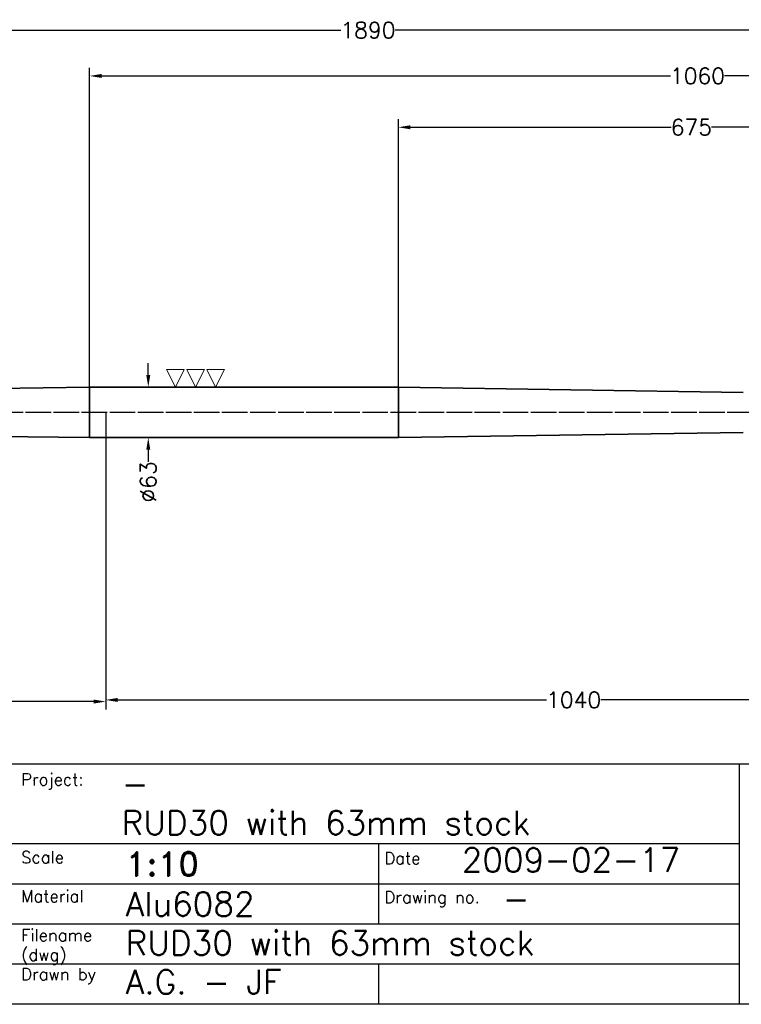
# Model space of a CAD drawing. Header units: millimetres. Extents: x -21605 to -18670, y -21786 to -19786.
# Tile 2 of 5: x -20202 to -19303, y -21736 to -20508. Entities that reach past the tile are written whole.
import ezdxf

# ---------------------------------------------------------------- set-up
doc = ezdxf.new("R2010")
doc.units = ezdxf.units.MM
doc.header["$LTSCALE"] = 5
doc.header["$PDMODE"] = 34
doc.header["$PDSIZE"] = 3
doc.linetypes.add('CENTER', pattern=[7, 4, -1, 1, -1])
for name, color, linetype in [('Blade', 1, 'Continuous'), ('center', 6, 'CENTER'), ('RAMME', 7, 'Continuous')]:
    doc.layers.add(name, color=color, linetype=linetype)
doc.layers.add('DIMS', color=7, linetype='Continuous', lineweight=15)
doc.layers.add('STOCK', color=5, linetype='Continuous', lineweight=35)
doc.styles.add('ROMAND', font='romand')
doc.styles.add('ROMANS', font='romans')
doc.dimstyles.new('Text 20', dxfattribs={"dimtxt": 20, "dimasz": 15, "dimexe": 10, "dimexo": 0, "dimgap": 0, "dimtad": 0, "dimdsep": 46, "dimtxsty": 'ROMANS', "dimcen": 10, "dimazin": 2, "dimtfac": 0.65, "dimtofl": 0, "dimtmove": 0, "dimatfit": 0, "dimfxl": 1, "dimtolj": 1, "dimarcsym": 0})

# ---------------------------------------------------------------- blocks, each defined once
blk = doc.blocks.new('RUD30')
at = {"layer": 'center'}
blk.add_line((946.9, 0), (-972.3, 0), dxfattribs=at)
blk = doc.blocks.new('*D5')
at = {"layer": 'DEFPOINTS', "color": 0, "transparency": 16777216}
for p in [(-19055.2, -20521.4), (-19055.2, -20977.9), (-20945.2, -20997.9)]:
    blk.add_point(p, dxfattribs=at)
at = {"layer": 'DIMS', "color": 0, "lineweight": -2, "transparency": 16777216}
for p, q in [((-20945.2, -20997.9), (-20945.2, -20511.4)), ((-19055.2, -20977.9), (-19055.2, -20511.4)), ((-20930.2, -20521.4), (-19802, -20521.4)), ((-19070.2, -20521.4), (-19734.4, -20521.4))]:
    blk.add_line(p, q, dxfattribs=at)
at = {"layer": 'DIMS', "color": 0, "transparency": 16777216}
for points in [[(-20930.2, -20518.9), (-20930.2, -20523.9), (-20945.2, -20521.4)], [(-19070.2, -20518.9), (-19070.2, -20523.9), (-19055.2, -20521.4)]]:
    blk.add_solid(points, dxfattribs=at)
at = {"layer": 'DIMS', "color": 0, "transparency": 16777216, "insert": (-19768.2, -20521.4), "char_height": 20, "attachment_point": 5, "style": 'ROMANS'}
blk.add_mtext('\\A1;1890', dxfattribs=at)
blk = doc.blocks.new('*D8')
at = {"layer": 'DEFPOINTS', "color": 0, "transparency": 16777216}
for p in [(-20115.2, -20578.4), (-20115.2, -20966.4), (-19055.2, -20977.9)]:
    blk.add_point(p, dxfattribs=at)
at = {"layer": 'DIMS', "color": 0, "lineweight": -2, "transparency": 16777216}
for p, q in [((-20115.2, -20966.4), (-20115.2, -20568.4)), ((-19055.2, -20977.9), (-19055.2, -20568.4)), ((-20100.2, -20578.4), (-19391.1, -20578.4)), ((-19070.2, -20578.4), (-19323.5, -20578.4))]:
    blk.add_line(p, q, dxfattribs=at)
at = {"layer": 'DIMS', "color": 0, "transparency": 16777216}
for points in [[(-20100.2, -20575.9), (-20100.2, -20580.9), (-20115.2, -20578.4)], [(-19070.2, -20575.9), (-19070.2, -20580.9), (-19055.2, -20578.4)]]:
    blk.add_solid(points, dxfattribs=at)
at = {"layer": 'DIMS', "color": 0, "transparency": 16777216, "insert": (-19357.3, -20578.4), "char_height": 20, "attachment_point": 5, "style": 'ROMANS'}
blk.add_mtext('\\A1;1060', dxfattribs=at)
blk = doc.blocks.new('*D9')
at = {"layer": 'DEFPOINTS', "color": 0, "transparency": 16777216}
for p in [(-19730.2, -20642.4), (-19730.2, -20966.4), (-19055.2, -20977.9)]:
    blk.add_point(p, dxfattribs=at)
at = {"layer": 'DIMS', "color": 0, "lineweight": -2, "transparency": 16777216}
for p, q in [((-19730.2, -20966.4), (-19730.2, -20632.4)), ((-19055.2, -20977.9), (-19055.2, -20632.4)), ((-19715.2, -20642.4), (-19390.1, -20642.4)), ((-19070.2, -20642.4), (-19339.7, -20642.4))]:
    blk.add_line(p, q, dxfattribs=at)
at = {"layer": 'DIMS', "color": 0, "transparency": 16777216}
for points in [[(-19715.2, -20639.9), (-19715.2, -20644.9), (-19730.2, -20642.4)], [(-19070.2, -20639.9), (-19070.2, -20644.9), (-19055.2, -20642.4)]]:
    blk.add_solid(points, dxfattribs=at)
at = {"layer": 'DIMS', "color": 0, "transparency": 16777216, "insert": (-19364.9, -20642.4), "char_height": 20, "attachment_point": 5, "style": 'ROMANS'}
blk.add_mtext('\\A1;675', dxfattribs=at)
blk = doc.blocks.new('*D15')
at = {"layer": 'DEFPOINTS', "color": 0, "transparency": 16777216}
for p in [(-19730.2, -20966.4), (-20042.1, -21029.4), (-19730.2, -21029.4)]:
    blk.add_point(p, dxfattribs=at)
at = {"layer": 'DIMS', "color": 0, "lineweight": -2, "transparency": 16777216}
for p, q in [((-20042.1, -20951.4), (-20042.1, -20936.4)), ((-19730.2, -20966.4), (-20052.1, -20966.4)), ((-19730.2, -21029.4), (-20052.1, -21029.4)), ((-20042.1, -21044.4), (-20042.1, -21059.4))]:
    blk.add_line(p, q, dxfattribs=at)
at = {"layer": 'DIMS', "color": 0, "transparency": 16777216}
for points in [[(-20044.6, -20951.4), (-20039.6, -20951.4), (-20042.1, -20966.4)], [(-20044.6, -21044.4), (-20039.6, -21044.4), (-20042.1, -21029.4)]]:
    blk.add_solid(points, dxfattribs=at)
at = {"layer": 'DIMS', "color": 0, "transparency": 16777216, "insert": (-20042.1, -21084.6), "char_height": 20, "attachment_point": 5, "rotation": 90, "style": 'ROMANS'}
blk.add_mtext('\\A1;%%C63', dxfattribs=at)
blk = doc.blocks.new('*D17')
at = {"layer": 'DEFPOINTS', "color": 0, "transparency": 16777216}
for p in [(-20095.2, -20997.9), (-19055.2, -21017.9), (-20095.2, -21356.4)]:
    blk.add_point(p, dxfattribs=at)
at = {"layer": 'DIMS', "color": 0, "lineweight": -2, "transparency": 16777216}
for p, q in [((-20095.2, -20997.9), (-20095.2, -21366.4)), ((-19055.2, -21017.9), (-19055.2, -21366.4)), ((-20080.2, -21356.4), (-19545.5, -21356.4)), ((-19070.2, -21356.4), (-19477.9, -21356.4))]:
    blk.add_line(p, q, dxfattribs=at)
at = {"layer": 'DIMS', "color": 0, "transparency": 16777216}
for points in [[(-20080.2, -21353.9), (-20080.2, -21358.9), (-20095.2, -21356.4)], [(-19070.2, -21353.9), (-19070.2, -21358.9), (-19055.2, -21356.4)]]:
    blk.add_solid(points, dxfattribs=at)
at = {"layer": 'DIMS', "color": 0, "transparency": 16777216, "insert": (-19511.7, -21356.4), "char_height": 20, "attachment_point": 5, "style": 'ROMANS'}
blk.add_mtext('\\A1;1040', dxfattribs=at)
blk = doc.blocks.new('*D20')
at = {"layer": 'DEFPOINTS', "color": 0, "transparency": 16777216}
for p in [(-21061.8, -20804.6), (-20808.6, -20937.9), (-20885.1, -20981.4), (-21067.5, -20997.9), (-19208.3, -20997.9)]:
    blk.add_point(p, dxfattribs=at)
at = {"layer": 'DIMS', "color": 0, "lineweight": -2, "transparency": 16777216}
for start, end in [(95.5847, 124.8413), (10.1396, 39.3962)]:
    blk.add_arc((-20868.6, -20997.9), 84.9, start, end, dxfattribs=at)
at = {"layer": 'DIMS', "color": 0, "transparency": 16777216}
for points in [[(-20915.5, -20930.2), (-20918.7, -20926.3), (-20928.6, -20937.9)], [(-20782.6, -20982.7), (-20787.6, -20983.2), (-20783.8, -20997.9)]]:
    blk.add_solid(points, dxfattribs=at)
at = {"layer": 'DIMS', "color": 0, "transparency": 16777216, "insert": (-20836.1, -20919.5), "char_height": 20, "attachment_point": 5, "rotation": 337.4904, "style": 'ROMANS'}
blk.add_mtext('\\A1;134.98°', dxfattribs=at)
blk = doc.blocks.new('SLETDREJ')
at = {"layer": 'DIMS'}
for p, q in [((-14, 22), (-36, 22)), ((-36, 22), (-25, 0)), ((-14, 22), (-25, 0)), ((-11, 22), (0, 0)), ((11, 22), (-11, 22)), ((11, 22), (0, 0)), ((14, 22), (25, 0)), ((36, 22), (14, 22)), ((36, 22), (25, 0))]:
    blk.add_line(p, q, dxfattribs=at)
blk = doc.blocks.new('*D23')
at = {"layer": 'DEFPOINTS', "color": 0, "transparency": 16777216}
for p in [(-20945.2, -20997.9), (-20095.2, -20997.9), (-20945.2, -21358.4)]:
    blk.add_point(p, dxfattribs=at)
at = {"layer": 'DIMS', "color": 0, "lineweight": -2, "transparency": 16777216}
for p, q in [((-20945.2, -20997.9), (-20945.2, -21368.4)), ((-20095.2, -20997.9), (-20095.2, -21368.4)), ((-20930.2, -21358.4), (-20741.4, -21358.4)), ((-20110.2, -21358.4), (-20690, -21358.4))]:
    blk.add_line(p, q, dxfattribs=at)
at = {"layer": 'DIMS', "color": 0, "transparency": 16777216}
for points in [[(-20930.2, -21355.9), (-20930.2, -21360.9), (-20945.2, -21358.4)], [(-20110.2, -21355.9), (-20110.2, -21360.9), (-20095.2, -21358.4)]]:
    blk.add_solid(points, dxfattribs=at)
at = {"layer": 'DIMS', "color": 0, "transparency": 16777216, "insert": (-20715.7, -21358.4), "char_height": 20, "attachment_point": 5, "style": 'ROMANS'}
blk.add_mtext('\\A1;850', dxfattribs=at)

msp = doc.modelspace()

# ---------------------------------------------------------------- linework, layer by layer
at = {"layer": 'center'}
msp.add_line((-19055.194, -20997.899), (-20995.194, -20997.899), dxfattribs=at)
at = {"layer": 'RAMME'}
for p, q in [((-20705.194, -21435.899), (-18805.194, -21435.899)), ((-19305.194, -21435.899), (-19305.194, -21735.899)), ((-19305.194, -21535.899), (-20705.194, -21535.899)), ((-19755.194, -21535.899), (-19755.194, -21635.899)), ((-19305.194, -21585.899), (-20705.194, -21585.899)), ((-19305.194, -21635.899), (-20705.194, -21635.899)), ((-19305.194, -21685.899), (-20705.194, -21685.899)), ((-19755.194, -21685.899), (-19755.194, -21735.899)), ((-18805.194, -21735.899), (-21555.194, -21735.899))]:
    msp.add_line(p, q, dxfattribs=at)
at = {"layer": 'STOCK'}
for p, q in [((-20945.194, -20977.899), (-20115.194, -20966.399)), ((-20115.194, -20997.899), (-20115.194, -20966.399)), ((-20115.194, -20966.399), (-19730.194, -20966.399)), ((-19730.194, -20966.399), (-19730.194, -20997.899)), ((-19300.194, -20972.899), (-19730.194, -20966.399)), ((-20115.194, -20997.899), (-20115.194, -21029.399)), ((-19730.194, -21029.399), (-19730.194, -20997.899)), ((-20945.194, -21017.899), (-20115.194, -21029.399)), ((-19300.194, -21022.899), (-19730.194, -21029.399)), ((-20115.194, -21029.399), (-19730.194, -21029.399))]:
    msp.add_line(p, q, dxfattribs=at)

# ---------------------------------------------------------------- block references
at = {"layer": 'Blade'}
msp.add_blockref('RUD30', (-20095.194, -20997.899), dxfattribs=at)
at = {"layer": 'DIMS'}
msp.add_blockref('SLETDREJ', (-19983.194, -20966.399), dxfattribs=at)

# ---------------------------------------------------------------- texts
at = {"layer": 'RAMME'}
for s, height, style, p in [('Project:', 15, 'ROMANS', (-20200.644, -21462.973)), ('-', 30, 'ROMANS', (-20075.194, -21475.899)), ('RUD30 with 63mm stock', 30, 'ROMANS', (-20075.194, -21524.47)), ('Scale ', 15, 'ROMANS', (-20200.644, -21560.116)), ('2009-02-17', 30, 'ROMANS', (-19651.194, -21570.899)), ('1:10', 30, 'ROMAND', (-20070.194, -21575.899)), ('Date', 15, 'ROMANS', (-19747.677, -21561.278)), ('Material', 15, 'ROMANS', (-20200.644, -21608.687)), ('Alu6082', 30, 'ROMANS', (-20070.194, -21625.899)), ('Drawing no.', 15, 'ROMANS', (-19747.677, -21609.85)), ('-', 30, 'ROMANS', (-19600.194, -21619.47)), ('Filename', 15, 'ROMANS', (-20200.644, -21657.259)), ('RUD30 with 63mm stock', 30, 'ROMANS', (-20070.194, -21674.47)), ('(dwg)', 15, 'ROMANS', (-20200.644, -21681.545)), ('Drawn by', 15, 'ROMANS', (-20200.644, -21705.83)), ('A.G. - JF', 30, 'ROMANS', (-20070.194, -21723.042))]:
    msp.add_text(s, height=height, dxfattribs=dict(at, style=style)).set_placement(p)

# ---------------------------------------------------------------- dimensions: what is measured, and where the dimension line sits
at = {"layer": 'DIMS'}
for base, p1, p2, picture, middle in [((-19055.194, -20521.399), (-20945.194, -20997.899), (-19055.194, -20977.899), '*D5', (-19768.194, -20521.399)), ((-20115.194, -20578.399), (-19055.194, -20977.899), (-20115.194, -20966.399), '*D8', (-19357.324, -20578.399)), ((-19730.194, -20642.399), (-19055.194, -20977.899), (-19730.194, -20966.399), '*D9', (-19364.909, -20642.399)), ((-20945.194, -21358.399), (-20095.194, -20997.899), (-20945.194, -20997.899), '*D23', (-20715.694, -21358.399)), ((-20095.194, -21356.399), (-19055.194, -21017.899), (-20095.194, -20997.899), '*D17', (-19511.694, -21356.399))]:
    dim = msp.add_linear_dim(base=base, p1=p1, p2=p2, dimstyle='Text 20', dxfattribs=at)
    dim.commit()
    dim.dimension.update_dxf_attribs({"geometry": picture, "text_midpoint": middle, "dimtype": 160})
dim = msp.add_angular_dim_2l(base=(-20808.617, -20937.893), line1=((-19208.294, -20997.899), (-21067.494, -20997.899)), line2=((-20885.09, -20981.434), (-21061.808, -20804.599)), dimstyle='Text 20', dxfattribs=at)
dim.commit()
dim.dimension.update_dxf_attribs({"geometry": '*D20', "text_midpoint": (-20836.145, -20919.494)})
dim = msp.add_linear_dim(base=(-20042.106, -21029.399), p1=(-19730.194, -20966.399), p2=(-19730.194, -21029.399), angle=90, text='%%C<>', dimstyle='Text 20', dxfattribs=at)
dim.commit()
dim.dimension.update_dxf_attribs({"geometry": '*D15', "text_midpoint": (-20042.106, -21084.637), "dimtype": 160})

doc.saveas('drawing.dxf')
